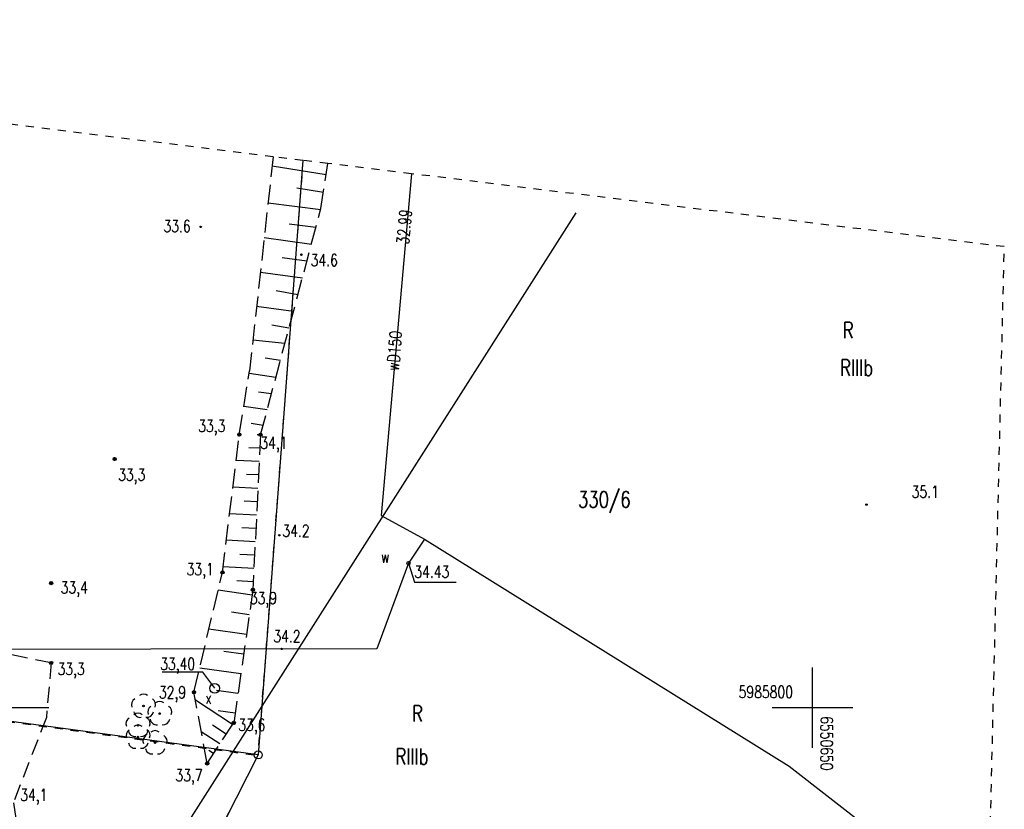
# Model space of a CAD drawing. Header units: millimetres. Extents: x 1427 to 82594, y 2364 to 16149.
# Tile 18 of 58: x 1643 to 1704, y 2464 to 2513. Entities that reach past the tile are written whole.
import ezdxf
from ezdxf.enums import TextEntityAlignment as Align

# ---------------------------------------------------------------- set-up
doc = ezdxf.new("R2010")
doc.units = ezdxf.units.MM
for name, pattern in [('2', [1, 0.5, -0.5]), ('424', [1.5, 1, -0.5]), ('9', [1.75, 1.25, -0.5])]:
    doc.linetypes.add(name, pattern=pattern)
for name, color, linetype in [('000_Inne__niezydentyfikowane_', 7, 'Continuous'), ('202-punkt_graniczny', 7, 'Continuous'), ('209-oznaczenie_konturu_klasyfik', 7, 'Continuous'), ('210-oznaczenie_konturu_uzytku_g', 7, 'Continuous'), ('211-numer_dzialki_ewidencyjnej', 7, 'Continuous'), ('218-kontur_uzytku_gruntowego', 7, 'Continuous'), ('219-dzialka_ewidencyjna', 7, 'Continuous'), ('drzewo_lisciaste', 7, 'Continuous'), ('jezdnia', 7, 'Continuous'), ('komora_podziemna-Atr17', 7, 'Continuous'), ('ogrodzenie_trwale', 7, 'Continuous'), ('opisy', 7, 'Continuous'), ('pikieta_naturalna', 7, 'Continuous'), ('pikieta_naturalna-Atr2', 7, 'Continuous'), ('przewod_elektroenergetyczny_pod', 7, 'Continuous'), ('przewod_wodociagowy', 7, 'Continuous'), ('przewod_wodociagowy-Atr1', 7, 'Continuous'), ('rzedna-Atr2', 7, 'Continuous'), ('skarpa_nieumocniona', 7, 'Continuous'), ('Zakres', 7, 'Continuous'), ('zasuwa_lub_zawor-Atr17', 7, 'Continuous')]:
    doc.layers.add(name, color=color, linetype=linetype)
doc.styles.add('STYL_ARIAL', font='simplex', dxfattribs={"width": 0.75, "oblique": 0.1})

# ---------------------------------------------------------------- blocks, each defined once
blk = doc.blocks.new('202')
at = {"color": 0}
blk.add_circle((0, 0), 0.25, dxfattribs=at)
blk = doc.blocks.new('PW01')
at = {"color": 7}
blk.add_polyline3d([(0.045, 0, 0), (0.0318, -0.0318, 0), (0, -0.045, 0), (-0.0318, -0.0318, 0), (-0.045, 0, 0), (-0.0318, 0.0318, 0), (0, 0.045, 0), (0.0318, 0.0318, 0), (0.045, 0, 0)], dxfattribs=at)
blk = doc.blocks.new('801')
at = {"color": 0}
for radius in [0.1, 0.09, 0.08, 0.07, 0.06, 0.05, 0.04, 0.03, 0.02, 0.01]:
    blk.add_circle((0, 0), radius, dxfattribs=at)
blk = doc.blocks.new('506')
at = {"color": 0}
blk.add_circle((0, 0), 0.3, dxfattribs=at)
blk = doc.blocks.new('922')
at = {"color": 0}
blk.add_circle((0, 0), 0.05, dxfattribs=at)
for centre, radius, start, end in [((0, 0.35), 0.4, 50.114, 129.886), ((-0.35, 0.1), 0.4, 119.84816, 203.51949), ((0.35, 0.1), 0.4, 336.88451, 60.15184), ((-0.2, -0.3), 0.4, 187.477, 278.47884), ((0.2, -0.275), 0.425, 262.64593, 349.62892)]:
    blk.add_arc(centre, radius, start, end, dxfattribs=at)

msp = doc.modelspace()

# ---------------------------------------------------------------- linework, layer by layer
at = {"layer": '000_Inne__niezydentyfikowane_', "color": 7}
for points in [[(1661.976, 2503.771, 0), (1658.606, 2504.291, 0)], [(1661.806, 2502.671, 0), (1660.146, 2502.931, 0)], [(1661.636, 2501.581, 0), (1658.356, 2502.001, 0)], [(1661.331, 2500.48, 0), (1659.676, 2500.701, 0)], [(1661.051, 2499.432, 0), (1658.116, 2499.831, 0)], [(1660.775, 2498.397, 0), (1659.227, 2498.586, 0)], [(1660.49, 2497.33, 0), (1657.886, 2497.691, 0)], [(1660.214, 2496.297, 0), (1658.862, 2496.535, 0)], [(1659.939, 2495.266, 0), (1657.646, 2495.571, 0)], [(1659.66, 2494.22, 0), (1658.589, 2494.402, 0)], [(1659.403, 2493.257, 0), (1657.416, 2493.471, 0)], [(1659.123, 2492.208, 0), (1658.188, 2492.357, 0)], [(1658.839, 2491.146, 0), (1657.186, 2491.401, 0)], [(1658.567, 2490.127, 0), (1657.768, 2490.228, 0)], [(1658.305, 2489.147, 0), (1656.852, 2489.35, 0)], [(1657.308, 2488.316, 0), (1658.05, 2488.192, 0)]]:
    msp.add_polyline3d(points, dxfattribs=at)
at = {"layer": '218-kontur_uzytku_gruntowego', "color": 3, "linetype": '2'}
for points in [[(1660.526, 2504.66, 0), (1657.726, 2467.631, 0)], [(1619.326, 2472.841, 0), (1657.726, 2467.631, 0)], [(1655.696, 2463.631, 0), (1657.726, 2467.631, 0)]]:
    msp.add_polyline3d(points, dxfattribs=at)
at = {"layer": '219-dzialka_ewidencyjna', "color": 7}
for points in [[(1660.529, 2504.66, 0), (1657.746, 2467.661, 0)], [(1657.746, 2467.661, 0), (1619.336, 2472.851, 0)], [(1657.746, 2467.661, 0), (1655.696, 2463.631, 0)]]:
    msp.add_polyline3d(points, dxfattribs=at)
at = {"layer": 'jezdnia', "color": 7, "linetype": '424'}
for points in [[(1644.867, 2473.384, 0), (1642.195, 2473.929, 0), (1641.788, 2471.198, 0), (1639.328, 2464.344, 0), (1639.143, 2457.994, 0)], [(1644.867, 2473.384, 0), (1644.572, 2469.99, 0), (1642.52, 2464.685, 0), (1643.391, 2459.39, 0), (1644.186, 2457.408, 0)]]:
    msp.add_polyline3d(points, dxfattribs=at)
at = {"layer": 'opisy', "color": 7}
for points in [[(1692.216, 2468.111, 0), (1692.216, 2473.111, 0)], [(1639.716, 2470.611, 0), (1644.716, 2470.611, 0)], [(1689.716, 2470.611, 0), (1694.716, 2470.611, 0)]]:
    msp.add_polyline3d(points, dxfattribs=at)
at = {"layer": 'przewod_elektroenergetyczny_pod', "color": 1}
msp.add_polyline3d([(1645, 2450.253, 0), (1677.516, 2501.401, 0)], dxfattribs=at)
at = {"layer": 'przewod_wodociagowy', "color": 5}
for points in [[(1667.28, 2503.829, 0), (1665.386, 2482.561, 0), (1668.096, 2481.091, 0), (1690.766, 2466.961, 0), (1698.546, 2460.911, 0), (1703.085, 2455.089, 0)], [(1668.096, 2481.091, 0), (1667.086, 2479.601, 0), (1665.116, 2474.271, 0), (1636.996, 2474.231, 0), (1615.806, 2477.381, 0)]]:
    msp.add_polyline3d(points, dxfattribs=at)
at = {"layer": 'rzedna-Atr2', "color": 7}
for points in [[(1667.086, 2479.601, 0), (1667.456, 2478.411, 0), (1670.057, 2478.411, 0)], [(1655.038, 2471.808, 0), (1654.296, 2472.821, 0), (1651.764, 2472.821, 0)]]:
    msp.add_polyline3d(points, dxfattribs=at)
at = {"layer": 'skarpa_nieumocniona', "color": 7, "linetype": '9'}
for points in [[(1658.675, 2504.888, 0), (1657.206, 2491.561, 0)], [(1661.646, 2501.661, 0), (1662.079, 2504.469, 0)], [(1657.888, 2487.583, 0), (1661.646, 2501.661, 0)], [(1656.571, 2487.597, 0), (1657.206, 2491.561, 0)], [(1653.752, 2471.561, 0), (1655.523, 2479.023, 0), (1656.571, 2487.597, 0)], [(1657.888, 2487.583, 0), (1657.415, 2477.943, 0), (1656.224, 2469.655, 0)], [(1654.574, 2467.132, 0), (1653.752, 2471.561, 0)], [(1654.574, 2467.132, 0), (1656.224, 2469.655, 0)]]:
    msp.add_polyline3d(points, dxfattribs=at)
at = {"layer": 'skarpa_nieumocniona', "color": 7}
for points in [[(1657.887, 2487.574, 0), (1657.671, 2487.585, 0)], [(1657.847, 2486.744, 0), (1657.161, 2486.777, 0)], [(1657.806, 2485.913, 0), (1656.374, 2485.983, 0)], [(1657.765, 2485.082, 0), (1657.019, 2485.119, 0)], [(1657.724, 2484.251, 0), (1656.171, 2484.328, 0)], [(1657.684, 2483.421, 0), (1656.877, 2483.46, 0)], [(1657.643, 2482.59, 0), (1655.969, 2482.672, 0)], [(1657.602, 2481.759, 0), (1656.735, 2481.802, 0)], [(1657.561, 2480.929, 0), (1655.767, 2481.017, 0)], [(1657.521, 2480.098, 0), (1656.593, 2480.143, 0)], [(1657.48, 2479.267, 0), (1655.564, 2479.361, 0)], [(1657.439, 2478.437, 0), (1656.423, 2478.486, 0)], [(1657.367, 2477.609, 0), (1655.259, 2477.912, 0)], [(1657.191, 2476.383, 0), (1656.081, 2476.542, 0)], [(1657.014, 2475.156, 0), (1654.685, 2475.491, 0)], [(1656.838, 2473.93, 0), (1655.618, 2474.105, 0)], [(1656.662, 2472.704, 0), (1654.11, 2473.07, 0)], [(1656.486, 2471.477, 0), (1655.154, 2471.668, 0)], [(1656.154, 2469.548, 0), (1653.845, 2471.059, 0)], [(1656.31, 2470.251, 0), (1655.254, 2470.403, 0)], [(1655.366, 2468.343, 0), (1654.208, 2469.1, 0)], [(1655.76, 2468.946, 0), (1654.894, 2469.513, 0)], [(1654.972, 2467.74, 0), (1654.681, 2467.931, 0)], [(1654.578, 2467.138, 0), (1654.572, 2467.141, 0)]]:
    msp.add_polyline3d(points, dxfattribs=at)
at = {"layer": 'Zakres', "color": 5, "linetype": '2'}
msp.add_polyline3d([(1701.935, 2407.176, 0), (1701.935, 2407.176, 0), (1701.97, 2408.634, 0), (1702.085, 2413.435, 0), (1702.146, 2415.961, 0), (1702.155, 2416.342, 0), (1702.172, 2417.08, 0), (1702.172, 2417.08, 0), (1702.382, 2425.794, 0), (1703.085, 2455.089, 0), (1703.137, 2457.248, 0), (1703.139, 2457.349, 0), (1703.139, 2457.349, 0), (1704.146, 2499.291, 0), (1667.28, 2503.829, 0), (1662.079, 2504.469, 0), (1660.529, 2504.66, 0), (1660.526, 2504.66, 0), (1658.675, 2504.888, 0), (1589.391, 2513.416, 0)], dxfattribs=at)
at = {"layer": 'zasuwa_lub_zawor-Atr17', "color": 5}
msp.add_polyline3d([(1667.014, 2479.531, 0), (1666.988, 2479.603, 0), (1667.021, 2479.672, 0), (1667.093, 2479.699, 0), (1667.162, 2479.666, 0), (1667.188, 2479.594, 0), (1667.156, 2479.525, 0), (1667.084, 2479.499, 0), (1667.014, 2479.531, 0)], dxfattribs=at)

# ---------------------------------------------------------------- block references
at = {"layer": '202-punkt_graniczny', "color": 7}
msp.add_blockref('202', (1657.746, 2467.661), dxfattribs=at)
at = {"layer": 'drzewo_lisciaste', "color": 3}
for p in [(1650.613, 2470.7), (1651.623, 2470.237), (1650.273, 2469.508), (1650.274, 2468.775), (1651.327, 2468.422)]:
    msp.add_blockref('922', p, dxfattribs=at)
at = {"layer": 'jezdnia', "color": 7}
msp.add_blockref('801', (1644.867, 2473.384, 33.281), dxfattribs=at)
at = {"layer": 'ogrodzenie_trwale', "color": 7}
msp.add_blockref('506', (1655.038, 2471.808, 33.395), dxfattribs=at)
at = {"layer": 'pikieta_naturalna', "color": 7}
for p in [(1654.166, 2500.521), (1660.436, 2498.791), (1695.576, 2483.241), (1659.056, 2481.331), (1659.196, 2474.261)]:
    msp.add_blockref('PW01', p, dxfattribs=at)
at = {"layer": 'pikieta_naturalna-Atr2', "color": 7}
for p in [(1656.571, 2487.597, 33.275), (1657.888, 2487.583, 34.051), (1648.815, 2486.075, 33.293), (1655.523, 2479.023, 33.094), (1644.87, 2478.354, 33.357), (1657.415, 2477.943, 33.857), (1653.752, 2471.561, 32.939), (1656.224, 2469.655, 33.643), (1654.574, 2467.132, 33.74)]:
    msp.add_blockref('801', p, dxfattribs=at)

# ---------------------------------------------------------------- texts
at = {"layer": '209-oznaczenie_konturu_klasyfik', "color": 3, "style": 'STYL_ARIAL', "width": 0.75}
for p in [(1693.934, 2492.262), (1666.279, 2468.066)]:
    msp.add_text('RIIIb', height=1, dxfattribs=at).set_placement(p, align=Align.TOP_LEFT)
at = {"layer": '210-oznaczenie_konturu_uzytku_g', "color": 3, "style": 'STYL_ARIAL', "width": 0.75}
for p in [(1694.104, 2493.295), (1667.313, 2469.444)]:
    msp.add_text('R', height=1, dxfattribs=at).set_placement(p, align=Align.BOTTOM_LEFT)
at = {"layer": '211-numer_dzialki_ewidencyjnej', "color": 7, "style": 'STYL_ARIAL', "width": 0.75}
msp.add_text('330/6', height=1, dxfattribs=at).set_placement((1677.63, 2484.061), align=Align.TOP_LEFT)
at = {"layer": 'jezdnia', "color": 7, "style": 'STYL_ARIAL', "width": 0.75}
for s, p in [('33,3', (1645.266, 2473.387)), ('34,1', (1642.945, 2465.547))]:
    msp.add_text(s, height=0.75, dxfattribs=at).set_placement(p, align=Align.TOP_LEFT)
at = {"layer": 'komora_podziemna-Atr17', "color": 7, "style": 'STYL_ARIAL', "width": 0.75}
msp.add_text('x', height=0.75, dxfattribs=at).set_placement((1654.45, 2470.616), align=Align.BOTTOM_LEFT)
at = {"layer": 'ogrodzenie_trwale', "color": 7, "style": 'STYL_ARIAL', "width": 0.75}
msp.add_text('33,40', height=0.75, dxfattribs=at).set_placement((1651.652, 2473.702), align=Align.TOP_LEFT)
at = {"layer": 'opisy', "color": 7, "style": 'STYL_ARIAL', "width": 0.75}
msp.add_text('5985800', height=0.75, dxfattribs=at).set_placement((1687.626, 2471.579), align=Align.MIDDLE_LEFT)
msp.add_text('6550650', height=0.75, rotation=270, dxfattribs=at).set_placement((1693.104, 2470.067), align=Align.MIDDLE_LEFT)
at = {"layer": 'pikieta_naturalna-Atr2', "color": 7, "style": 'STYL_ARIAL', "width": 0.75}
for s, p in [('33.6', (1651.854, 2499.965)), ('34.6', (1661.011, 2497.854)), ('35.1', (1698.386, 2483.442)), ('34.2', (1659.253, 2481.009)), ('34.2', (1658.691, 2474.448))]:
    msp.add_text(s, height=0.75, dxfattribs=at).set_placement(p, align=Align.BOTTOM_LEFT)
for s, p in [('33,3', (1654.014, 2488.511)), ('34,1', (1657.876, 2487.457)), ('33,3', (1649.035, 2485.471)), ('33,1', (1653.294, 2479.593)), ('33,4', (1645.463, 2478.462)), ('33,9', (1657.224, 2477.796)), ('32,9', (1651.57, 2471.931)), ('33,6', (1656.506, 2469.904)), ('33,7', (1652.598, 2466.769))]:
    msp.add_text(s, height=0.75, dxfattribs=at).set_placement(p, align=Align.TOP_LEFT)
at = {"layer": 'przewod_wodociagowy-Atr1', "color": 5, "style": 'STYL_ARIAL', "width": 0.75}
msp.add_text('wD150', height=0.75, rotation=85.3381, dxfattribs=at).set_placement((1666.106, 2491.577), align=Align.MIDDLE_LEFT)
at = {"layer": 'rzedna-Atr2', "color": 5, "style": 'STYL_ARIAL', "width": 0.75}
msp.add_text('32.99', height=0.75, rotation=84.911, dxfattribs=at).set_placement((1667.332, 2499.394), align=Align.BOTTOM_LEFT)
msp.add_text('34.43', height=0.75, dxfattribs=at).set_placement((1667.456, 2478.46), align=Align.BOTTOM_LEFT)
at = {"layer": 'zasuwa_lub_zawor-Atr17', "color": 5, "style": 'STYL_ARIAL', "width": 0.75}
msp.add_text('w', height=0.75, dxfattribs=at).set_placement((1665.376, 2479.392), align=Align.BOTTOM_LEFT)

doc.saveas('drawing.dxf')
